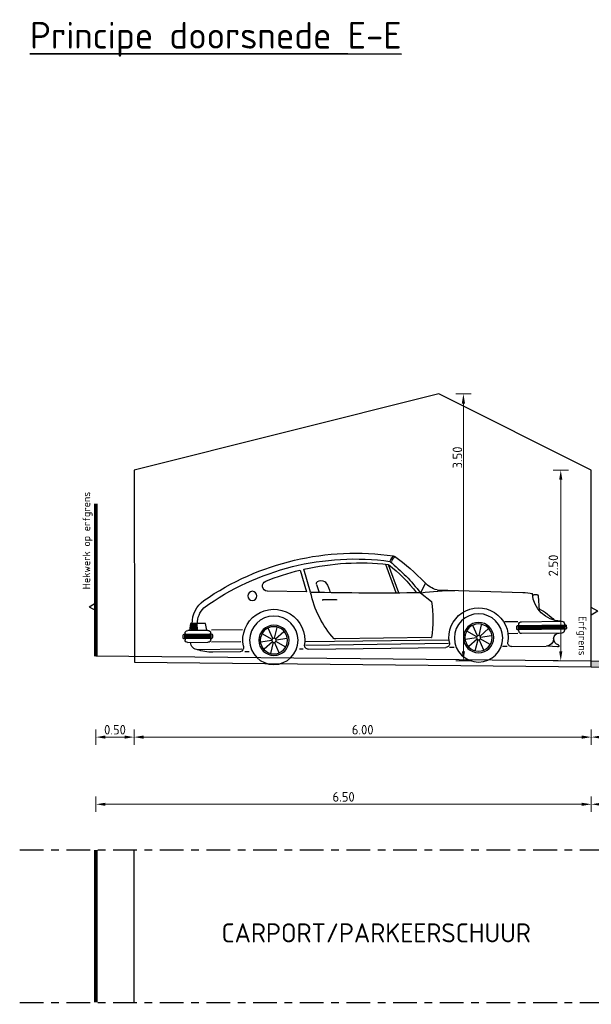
# Model space of a CAD drawing. Header units: metres. Extents: x 104013 to 108981, y 427946 to 428479.
# Tile 237 of 256: x 108860 to 108867, y 428248 to 428261. Entities that reach past the tile are written whole.
import ezdxf

# ---------------------------------------------------------------- set-up
doc = ezdxf.new("R2010")
doc.units = ezdxf.units.M
doc.linetypes.add('CENTER', pattern=[2, 1.25, -0.25, 0.25, -0.25])
doc.linetypes.add('XX-AFBREEK', pattern=[7, 4, -1, 1, -1])
doc.layers.get('DefPoints').update_dxf_attribs({"color": 211, "lineweight": 18})
for name, color, linetype, lineweight in [('N-WE-OG-TERREIN_ERF-SD', 7, 'Continuous', 25), ('N-WE-VH-KANTVERHARDING-M', 7, 'Continuous', 18), ('N-WE-VH-VERHARDING-G', 7, 'Continuous', 35), ('N-WE-VH-VERHARDING-GD', 7, 'Continuous', 25), ('X-XX-AL-AANKLEDING-SD', 251, 'Continuous', 25), ('X-XX-AL-AFBREEKLIJN-GD', 7, 'XX-AFBREEK', 25), ('X-XX-AL-T25', 7, 'Continuous', 25), ('X-XX-AL-T35', 7, 'Continuous', 35)]:
    doc.layers.add(name, color=color, linetype=linetype, lineweight=lineweight)
doc.layers.add('N-WE-VH-VERHARDING-AP_RIJBAAN-ELEMENT', color=7, linetype='Continuous', true_color=0x7f4f3f)
doc.styles.add('NLCS-ISO-M50-T25', font='NLCS-ISO.ttf', dxfattribs={"height": 0.125})
doc.styles.add('NLCS-ISO-M50-T35', font='NLCS-ISO.ttf', dxfattribs={"height": 0.175})
doc.dimstyles.new('NLCS-M50-T25-PIJL_l2_h1', dxfattribs={"dimscale": 0.05, "dimtxt": 2.5, "dimasz": 2.5, "dimexe": 2, "dimexo": 2, "dimgap": 0.7, "dimtad": 1, "dimzin": 0, "dimdsep": 46, "dimtxsty": 'NLCS-ISO-M50-T25', "dimcen": 2.5, "dimdle": 2, "dimclrd": 256, "dimclre": 256, "dimclrt": 256, "dimadec": 1, "dimazin": 0, "dimtfac": 1, "dimtofl": 0, "dimtmove": 1, "dimatfit": 0, "dimfxl": 2, "dimfxlon": 1, "dimtfillclr": 256, "dimtolj": 1, "dimtzin": 0, "dimlwd": 18, "dimlwe": 18, "dimarcsym": 0})

# ---------------------------------------------------------------- blocks, each defined once
blk = doc.blocks.new('SOG-ERFGRENS_RECHTS-D')
for p, q in [((0.433, 3.25), (0, 3.5)), ((0, 3), (0, 3.5)), ((0.433, 3.25), (0, 3)), ((0, 0), (0, 3))]:
    blk.add_line(p, q)
blk = doc.blocks.new('*D2863')
at = {"layer": 'DefPoints', "color": 0, "transparency": 16777216}
for p in [(108861.304, 428251.768), (108867.304, 428251.838), (108867.304, 428251.093)]:
    blk.add_point(p, dxfattribs=at)
at = {"layer": 'N-WE-VH-KANTVERHARDING-M', "lineweight": 18, "transparency": 16777216}
for p, q in [((108861.304, 428251.193), (108861.304, 428250.993)), ((108861.429, 428251.093), (108867.179, 428251.093)), ((108867.304, 428251.193), (108867.304, 428250.993))]:
    blk.add_line(p, q, dxfattribs=at)
at = {"layer": 'N-WE-VH-KANTVERHARDING-M', "transparency": 16777216}
for points in [[(108861.429, 428251.114), (108861.429, 428251.072), (108861.304, 428251.093)], [(108867.179, 428251.114), (108867.179, 428251.072), (108867.304, 428251.093)]]:
    blk.add_solid(points, dxfattribs=at)
at = {"layer": 'N-WE-VH-KANTVERHARDING-M', "transparency": 16777216, "insert": (108864.304, 428251.19), "char_height": 0.125, "attachment_point": 5, "style": 'NLCS-ISO-M50-T25'}
blk.add_mtext('\\A1;6.00', dxfattribs=at)
blk = doc.blocks.new('*D2864')
at = {"layer": 'DefPoints', "color": 0, "transparency": 16777216}
for p in [(108868.503, 428252.072), (108867.304, 428251.838), (108868.503, 428251.093)]:
    blk.add_point(p, dxfattribs=at)
at = {"layer": 'N-WE-VH-KANTVERHARDING-M', "lineweight": 18, "transparency": 16777216}
for p, q in [((108867.304, 428251.193), (108867.304, 428250.993)), ((108867.429, 428251.093), (108868.378, 428251.093)), ((108868.503, 428251.193), (108868.503, 428250.993))]:
    blk.add_line(p, q, dxfattribs=at)
at = {"layer": 'N-WE-VH-KANTVERHARDING-M', "transparency": 16777216}
for points in [[(108867.429, 428251.114), (108867.429, 428251.072), (108867.304, 428251.093)], [(108868.378, 428251.114), (108868.378, 428251.072), (108868.503, 428251.093)]]:
    blk.add_solid(points, dxfattribs=at)
at = {"layer": 'N-WE-VH-KANTVERHARDING-M', "transparency": 16777216, "insert": (108867.904, 428251.19), "char_height": 0.125, "attachment_point": 5, "style": 'NLCS-ISO-M50-T25'}
blk.add_mtext('\\A1;1.20', dxfattribs=at)
blk = doc.blocks.new('*D2867')
at = {"layer": 'DefPoints', "color": 0, "transparency": 16777216}
for p in [(108860.804, 428251.568), (108867.304, 428250.957), (108867.304, 428250.212)]:
    blk.add_point(p, dxfattribs=at)
at = {"layer": 'N-WE-VH-KANTVERHARDING-M', "lineweight": 18, "transparency": 16777216}
for p, q in [((108860.804, 428250.312), (108860.804, 428250.112)), ((108867.304, 428250.312), (108867.304, 428250.112)), ((108860.929, 428250.212), (108867.179, 428250.212))]:
    blk.add_line(p, q, dxfattribs=at)
at = {"layer": 'N-WE-VH-KANTVERHARDING-M', "transparency": 16777216}
for points in [[(108860.929, 428250.232), (108860.929, 428250.191), (108860.804, 428250.212)], [(108867.179, 428250.232), (108867.179, 428250.191), (108867.304, 428250.212)]]:
    blk.add_solid(points, dxfattribs=at)
at = {"layer": 'N-WE-VH-KANTVERHARDING-M', "transparency": 16777216, "insert": (108864.054, 428250.309), "char_height": 0.125, "attachment_point": 5, "style": 'NLCS-ISO-M50-T25'}
blk.add_mtext('\\A1;6.50', dxfattribs=at)
blk = doc.blocks.new('*D2868')
at = {"layer": 'DefPoints', "color": 0, "transparency": 16777216}
for p in [(108875.624, 428251.688), (108867.304, 428250.957), (108875.624, 428250.212)]:
    blk.add_point(p, dxfattribs=at)
at = {"layer": 'N-WE-VH-KANTVERHARDING-M', "lineweight": 18, "transparency": 16777216}
for p, q in [((108867.304, 428250.312), (108867.304, 428250.112)), ((108875.624, 428250.312), (108875.624, 428250.112)), ((108867.429, 428250.212), (108875.499, 428250.212))]:
    blk.add_line(p, q, dxfattribs=at)
at = {"layer": 'N-WE-VH-KANTVERHARDING-M', "transparency": 16777216}
for points in [[(108867.429, 428250.232), (108867.429, 428250.191), (108867.304, 428250.212)], [(108875.499, 428250.232), (108875.499, 428250.191), (108875.624, 428250.212)]]:
    blk.add_solid(points, dxfattribs=at)
at = {"layer": 'N-WE-VH-KANTVERHARDING-M', "transparency": 16777216, "insert": (108871.464, 428250.322), "char_height": 0.125, "attachment_point": 5, "style": 'NLCS-ISO-M50-T25'}
blk.add_mtext('\\A1;var. (min. 6.00)', dxfattribs=at)
blk = doc.blocks.new('*D2869')
at = {"layer": 'DefPoints', "color": 0, "transparency": 16777216}
for p in [(108867.304, 428254.594), (108866.903, 428252.094), (108867.304, 428252.094)]:
    blk.add_point(p, dxfattribs=at)
at = {"layer": 'N-WE-VH-KANTVERHARDING-M', "lineweight": 18, "transparency": 16777216}
for p, q in [((108867.003, 428254.594), (108866.803, 428254.594)), ((108866.903, 428254.469), (108866.903, 428252.219)), ((108867.003, 428252.094), (108866.803, 428252.094))]:
    blk.add_line(p, q, dxfattribs=at)
at = {"layer": 'N-WE-VH-KANTVERHARDING-M', "transparency": 16777216}
for points in [[(108866.882, 428254.469), (108866.924, 428254.469), (108866.903, 428254.594)], [(108866.882, 428252.219), (108866.924, 428252.219), (108866.903, 428252.094)]]:
    blk.add_solid(points, dxfattribs=at)
at = {"layer": 'N-WE-VH-KANTVERHARDING-M', "transparency": 16777216, "insert": (108866.806, 428253.344), "char_height": 0.125, "attachment_point": 5, "rotation": 90, "style": 'NLCS-ISO-M50-T25'}
blk.add_mtext('\\A1;2.50', dxfattribs=at)
blk = doc.blocks.new('*D2870')
at = {"layer": 'DefPoints', "color": 0, "transparency": 16777216}
for p in [(108865.304, 428255.594), (108865.626, 428255.594), (108867.304, 428252.094)]:
    blk.add_point(p, dxfattribs=at)
at = {"layer": 'N-WE-VH-KANTVERHARDING-M', "lineweight": 18, "transparency": 16777216}
for p, q in [((108865.526, 428255.594), (108865.726, 428255.594)), ((108865.626, 428252.219), (108865.626, 428255.469)), ((108865.726, 428252.094), (108865.526, 428252.094))]:
    blk.add_line(p, q, dxfattribs=at)
at = {"layer": 'N-WE-VH-KANTVERHARDING-M', "transparency": 16777216}
for points in [[(108865.605, 428255.469), (108865.647, 428255.469), (108865.626, 428255.594)], [(108865.605, 428252.219), (108865.647, 428252.219), (108865.626, 428252.094)]]:
    blk.add_solid(points, dxfattribs=at)
at = {"layer": 'N-WE-VH-KANTVERHARDING-M', "transparency": 16777216, "insert": (108865.547, 428254.761), "char_height": 0.125, "attachment_point": 5, "rotation": 90, "style": 'NLCS-ISO-M50-T25'}
blk.add_mtext('\\A1;3.50', dxfattribs=at)
blk = doc.blocks.new('SAL-AANKLEDING_AUTO1_ZIJAANZICHT-D')
for p, q in [((2.325, 1.296), (2.194, 0.927)), ((2.362, 1.301), (2.232, 0.927)), ((3.349, 0.947), (3.433, 1.247)), ((3.483, 1.235), (3.402, 0.952)), ((1.841, 1.043), (1.906, 0.918)), ((3.27, 1.047), (3.235, 0.94)), ((1.689, 0.955), (0.565, 0.907)), ((1.906, 0.918), (1.763, 0.802)), ((3.401, 0.95), (3.916, 0.966)), ((0.363, 0.86), (0.352, 0.667)), ((0.374, 0.873), (0.363, 0.86)), ((0.374, 0.873), (0.423, 0.873)), ((0.434, 0.86), (0.423, 0.873)), ((3.192, 0.847), (3.012, 0.847)), ((3.012, 0.847), (3.012, 0.835)), ((3.192, 0.835), (3.192, 0.847)), ((0.588, 0.523), (0.06, 0.523)), ((0.636, 0.523), (0.804, 0.523)), ((4.719, 0.464), (4.734, 0.554)), ((4.734, 0.554), (4.931, 0.554)), ((4.841, 0.464), (4.841, 0.554)), ((4.857, 0.464), (4.857, 0.554)), ((4.873, 0.464), (4.873, 0.554)), ((4.89, 0.464), (4.89, 0.554)), ((4.904, 0.464), (4.904, 0.554)), ((4.917, 0.464), (4.917, 0.554)), ((4.931, 0.554), (4.945, 0.464)), ((0, 0.463), (0, 0.427)), ((0.011, 0.463), (0.635, 0.463)), ((0.011, 0.451), (0.635, 0.451)), ((0.011, 0.439), (0.635, 0.439)), ((0.011, 0.427), (0.635, 0.427)), ((0.636, 0.475), (0.012, 0.475)), ((0.012, 0.415), (0.636, 0.415)), ((0.024, 0.487), (0.024, 0.475)), ((0.024, 0.415), (0.024, 0.403)), ((0.624, 0.475), (0.624, 0.487)), ((0.624, 0.403), (0.624, 0.415)), ((0.648, 0.427), (0.648, 0.463)), ((1.133, 0.338), (1.021, 0.437)), ((1.147, 0.347), (1.111, 0.49)), ((1.166, 0.344), (1.226, 0.481)), ((1.177, 0.333), (1.306, 0.407)), ((3.817, 0.338), (3.705, 0.437)), ((3.832, 0.347), (3.795, 0.49)), ((3.851, 0.344), (3.91, 0.481)), ((3.862, 0.333), (3.99, 0.407)), ((4.248, 0.463), (4.656, 0.463)), ((4.644, 0.403), (4.644, 0.367)), ((5.016, 0.415), (4.656, 0.415)), ((4.656, 0.403), (5.016, 0.403)), ((4.656, 0.391), (5.016, 0.391)), ((4.668, 0.415), (4.668, 0.427)), ((4.704, 0.463), (4.968, 0.463)), ((5.004, 0.427), (5.004, 0.415)), ((5.028, 0.367), (5.028, 0.403)), ((0.06, 0.367), (0.588, 0.367)), ((0.636, 0.367), (0.756, 0.367)), ((0.981, 0.344), (1.127, 0.324)), ((1.001, 0.231), (1.131, 0.306)), ((1.086, 0.157), (1.145, 0.295)), ((1.198, 0.148), (1.16, 0.295)), ((1.172, 0.302), (1.283, 0.205)), ((1.18, 0.317), (1.328, 0.297)), ((1.548, 0.295), (3.42, 0.295)), ((1.776, 0.331), (1.77, 0.331)), ((1.774, 0.331), (3.024, 0.331)), ((3.024, 0.331), (3.048, 0.331)), ((3.665, 0.344), (3.811, 0.324)), ((3.685, 0.231), (3.815, 0.306)), ((3.77, 0.157), (3.83, 0.295)), ((3.883, 0.148), (3.845, 0.295)), ((3.857, 0.302), (3.968, 0.205)), ((3.864, 0.317), (4.013, 0.297)), ((4.272, 0.307), (4.656, 0.307)), ((4.656, 0.379), (5.016, 0.379)), ((4.656, 0.367), (5.016, 0.367)), ((4.656, 0.355), (5.016, 0.355)), ((4.668, 0.343), (4.668, 0.355)), ((4.968, 0.307), (4.704, 0.307)), ((5.004, 0.355), (5.004, 0.343)), ((0.12, 0.187), (0.252, 0.199)), ((0.726, 0.199), (0.268, 0.198)), ((0.78, 0.199), (0.84, 0.199)), ((1.536, 0.199), (1.476, 0.199)), ((1.548, 0.247), (3.42, 0.247)), ((3.392, 0.199), (1.583, 0.199)), ((3.456, 0.199), (3.504, 0.199)), ((4.164, 0.175), (4.224, 0.175)), ((4.26, 0.211), (4.836, 0.211)), ((4.284, 0.175), (4.644, 0.175))]:
    blk.add_line(p, q)
for centre, radius in [((4.114, 0.907), 0.0603), ((1.153, 0.317), 0.317), ((1.153, 0.321), 0.199), ((3.84, 0.321), 0.318), ((3.838, 0.321), 0.199), ((1.153, 0.321), 0.179), ((3.838, 0.321), 0.179), ((1.153, 0.321), 0.0269), ((3.838, 0.321), 0.0269)]:
    blk.add_circle(centre, radius)
for centre, radius, start, end in [((2.803, -2.037), 3.487, 56.0235, 99.0356), ((3.899, -0.867), 2.809, 126.1007, 136.8623), ((3.846, -0.523), 2.415, 129.7451, 143.3534), ((3.481, -0.204), 1.893, 127.712, 143.5584), ((2.192, 1.312), 0.0913, 15.2709, 58.1726), ((2.253, 1.386), 0.0183, 41.2824, 116.8587), ((2.15, 1.289), 0.159, 17.2869, 43.0251), ((2.808, -2.011), 3.385, 54.9456, 98.5636), ((2.736, -2.018), 3.34, 77.9479, 97.0524), ((2.736, -2.018), 3.34, 68.9335, 77.0471), ((1.598, 1.281), 0.34, 285.6839, 317.7865), ((3.354, 0.903), 0.263, 141.7461, 172.946), ((3.198, 1.036), 0.0588, 122.054, 149.2373), ((3.21, 1.008), 0.0891, 59.0362, 119.2488), ((3.24, 1.056), 0.0316, 345.689, 57.7891), ((3.912, 1.035), 0.0687, 274.105, 69.3065), ((0.625, -0.045), 0.954, 93.6477, 101.2797), ((1.458, -2.925), 3.87, 83.4395, 90), ((1.908, 44.131), 43.212, 270, 271.9097), ((2.058, 1.196), 1.315, 318.8659, 348.9063), ((0.055, 0.906), 0.384, 272.5314, 357.6493), ((3.295, 0.588), 1.547, 172.058, 189.5634), ((4.527, 0.546), 0.382, 1.0933, 53.9307), ((0.745, -0.035), 0.822, 118.5529, 136.1318), ((1.153, 0.322), 0.389, 350.8394, 189.2493), ((3.84, 0.321), 0.407, 349.6918, 188.9975), ((4.557, 0.554), 0.283, 360, 46.5891), ((0.06, 0.487), 0.036, 90, 180), ((0.588, 0.487), 0.036, 0, 90), ((0.012, 0.463), 0.012, 90, 180), ((0.012, 0.427), 0.012, 180, 270), ((0.06, 0.403), 0.036, 180, 270), ((0.588, 0.403), 0.036, 270, 0), ((0.636, 0.463), 0.012, 0, 90), ((0.636, 0.427), 0.012, 270, 0), ((4.656, 0.403), 0.012, 90, 180), ((4.704, 0.427), 0.036, 90, 180), ((4.968, 0.427), 0.036, 0, 90), ((5.016, 0.403), 0.012, 0, 90), ((0.096, 0.295), 0.072, 0, 90), ((0.079, 0.295), 0.0888, 288.9246, 0), ((0.264, 0.295), 0.096, 180, 270), ((1.586, 0.25), 0.051, 169.0908, 268.058), ((4.656, 0.367), 0.012, 180, 270), ((4.704, 0.343), 0.036, 180, 270), ((4.836, 0.307), 0.096, 270, 0), ((4.968, 0.343), 0.036, 270, 0), ((5.016, 0.367), 0.012, 270, 0), ((0.114, 0.199), 0.0134, 116.5651, 296.5651), ((0.722, 0.248), 0.0486, 270, 10.3787), ((3.389, 0.248), 0.0486, 270, 10.3787), ((4.306, 0.237), 0.0665, 170.759, 250.4987), ((4.624, 0.881), 0.707, 271.581, 288.4349)]:
    blk.add_arc(centre, radius, start, end)
blk = doc.blocks.new('*D2871')
at = {"layer": 'DefPoints', "color": 0, "transparency": 16777216}
for p in [(108861.304, 428251.768), (108860.804, 428251.5), (108860.804, 428251.093)]:
    blk.add_point(p, dxfattribs=at)
at = {"layer": 'N-WE-VH-KANTVERHARDING-M', "lineweight": 18, "transparency": 16777216}
for p, q in [((108860.804, 428251.193), (108860.804, 428250.993)), ((108861.179, 428251.093), (108860.929, 428251.093)), ((108861.304, 428251.193), (108861.304, 428250.993))]:
    blk.add_line(p, q, dxfattribs=at)
at = {"layer": 'N-WE-VH-KANTVERHARDING-M', "transparency": 16777216}
for points in [[(108860.929, 428251.114), (108860.929, 428251.072), (108860.804, 428251.093)], [(108861.179, 428251.114), (108861.179, 428251.072), (108861.304, 428251.093)]]:
    blk.add_solid(points, dxfattribs=at)
at = {"layer": 'N-WE-VH-KANTVERHARDING-M', "transparency": 16777216, "insert": (108861.054, 428251.19), "char_height": 0.125, "attachment_point": 5, "style": 'NLCS-ISO-M50-T25'}
blk.add_mtext('\\A1;0.50', dxfattribs=at)

msp = doc.modelspace()

# ---------------------------------------------------------------- hatches: boundary and pattern name
at = {"layer": 'N-WE-VH-VERHARDING-AP_RIJBAAN-ELEMENT', "linetype": 'ByBlock'}
msp.add_hatch(color=256, dxfattribs=at).paths.add_polyline_path([(108867.304, 428252.094), (108867.302, 428252.014), (108868.502, 428251.992), (108868.503, 428252.072)])

# ---------------------------------------------------------------- linework, layer by layer
at = {"layer": 'N-WE-VH-VERHARDING-G', "color": 30, "true_color": 0xf8991e, "const_width": 0.05, "flags": 128}
for points in [[(108860.804, 428252.153), (108860.804, 428254.153)], [(108860.804, 428247.613), (108860.804, 428249.613)]]:
    msp.add_lwpolyline(points, dxfattribs=at)
at = {"layer": 'N-WE-VH-VERHARDING-GD', "flags": 128}
for points in [[(108867.304, 428254.594), (108865.304, 428255.594), (108861.304, 428254.594)], [(108861.304, 428254.594), (108861.309, 428252.155)], [(108867.304, 428252.094), (108867.304, 428254.594)], [(108860.804, 428252.16), (108867.304, 428252.094)], [(108861.309, 428252.155), (108861.308, 428252.075)], [(108861.308, 428252.075), (108867.303, 428252.014)], [(108867.302, 428252.014), (108867.304, 428252.094)], [(108867.302, 428252.014), (108875.504, 428251.864)], [(108867.304, 428252.094), (108875.504, 428251.944)], [(108861.304, 428247.613), (108861.304, 428249.613)]]:
    msp.add_lwpolyline(points, dxfattribs=at)
at = {"layer": 'X-XX-AL-AFBREEKLIJN-GD', "linetype": 'CENTER', "ltscale": 0.25}
for points in [[(108859.804, 428249.613), (108877.603, 428249.613)], [(108859.804, 428247.613), (108877.603, 428247.613)]]:
    msp.add_lwpolyline(points, dxfattribs=at)

# ---------------------------------------------------------------- block references
at = {"layer": 'N-WE-OG-TERREIN_ERF-SD', "yscale": 0.2}
for p, xscale in [((108860.804, 428252.153), -0.2), ((108867.304, 428252.094), 0.2)]:
    msp.add_blockref('SOG-ERFGRENS_RECHTS-D', p, dxfattribs=dict(at, xscale=xscale))
at = {"layer": 'X-XX-AL-AANKLEDING-SD', "xscale": -1, "rotation": 0.7512818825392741}
msp.add_blockref('SAL-AANKLEDING_AUTO1_ZIJAANZICHT-D', (108866.982, 428252.092), dxfattribs=at)

# ---------------------------------------------------------------- texts
at = {"layer": 'X-XX-AL-T25', "char_height": 0.1, "style": 'NLCS-ISO-M50-T25'}
for s, insert, width, attachment_point, rotation in [('Hekwerk op erfgrens', (108860.629, 428253.031), 1.30089, 1, 89.9946), ('Erfgrens', (108867.238, 428252.161), 0.66064, 3, 270.0054)]:
    msp.add_mtext(s, dxfattribs=dict(at, insert=insert, width=width, attachment_point=attachment_point, rotation=rotation))
at = {"layer": 'X-XX-AL-T25', "insert": (108862.452, 428248.65), "char_height": 0.25, "width": 0.66064, "attachment_point": 1, "style": 'NLCS-ISO-M50-T25'}
msp.add_mtext('CARPORT/PARKEERSCHUUR', dxfattribs=at)
at = {"layer": 'X-XX-AL-T35', "insert": (108859.939, 428260.474), "char_height": 0.35, "width": 11.82929, "attachment_point": 1, "rotation": 359.9946, "style": 'NLCS-ISO-M50-T35'}
msp.add_mtext('{\\LPrincipe doorsnede E-E}', dxfattribs=at)

# ---------------------------------------------------------------- dimensions: what is measured, and where the dimension line sits
at = {"layer": 'N-WE-VH-KANTVERHARDING-M'}
dim = msp.add_linear_dim(base=(108865.626, 428255.594), p1=(108867.304, 428252.094), p2=(108865.304, 428255.594), angle=90, dimstyle='NLCS-M50-T25-PIJL_l2_h1', dxfattribs=at)
dim.commit()
dim.dimension.update_dxf_attribs({"geometry": '*D2870', "text_midpoint": (108865.645, 428254.761), "dimtype": 160})
dim = msp.add_aligned_dim(p1=(108867.304, 428254.594), p2=(108867.304, 428252.094), distance=-0.401, dimstyle='NLCS-M50-T25-PIJL_l2_h1', dxfattribs=at)
dim.commit()
dim.dimension.update_dxf_attribs({"geometry": '*D2869', "text_midpoint": (108866.806, 428253.344)})
for base, p1, p2, picture, middle in [((108868.503, 428251.093), (108867.304, 428251.838), (108868.503, 428252.072), '*D2864', (108867.904, 428251.19)), ((108860.804, 428251.093), (108861.304, 428251.768), (108860.804, 428251.5), '*D2871', (108861.054, 428251.19)), ((108867.304, 428251.093), (108861.304, 428251.768), (108867.304, 428251.838), '*D2863', (108864.304, 428251.19)), ((108867.304, 428250.212), (108860.804, 428251.568), (108867.304, 428250.957), '*D2867', (108864.054, 428250.309))]:
    dim = msp.add_linear_dim(base=base, p1=p1, p2=p2, angle=180, dimstyle='NLCS-M50-T25-PIJL_l2_h1', dxfattribs=at)
    dim.commit()
    dim.dimension.update_dxf_attribs({"geometry": picture, "text_midpoint": middle})
dim = msp.add_linear_dim(base=(108875.624, 428250.212), p1=(108867.304, 428250.957), p2=(108875.624, 428251.688), angle=180, text='var. (min. 6.00)', dimstyle='NLCS-M50-T25-PIJL_l2_h1', dxfattribs=at)
dim.commit()
dim.dimension.update_dxf_attribs({"geometry": '*D2868', "text_midpoint": (108871.464, 428250.322)})

doc.saveas('drawing.dxf')
